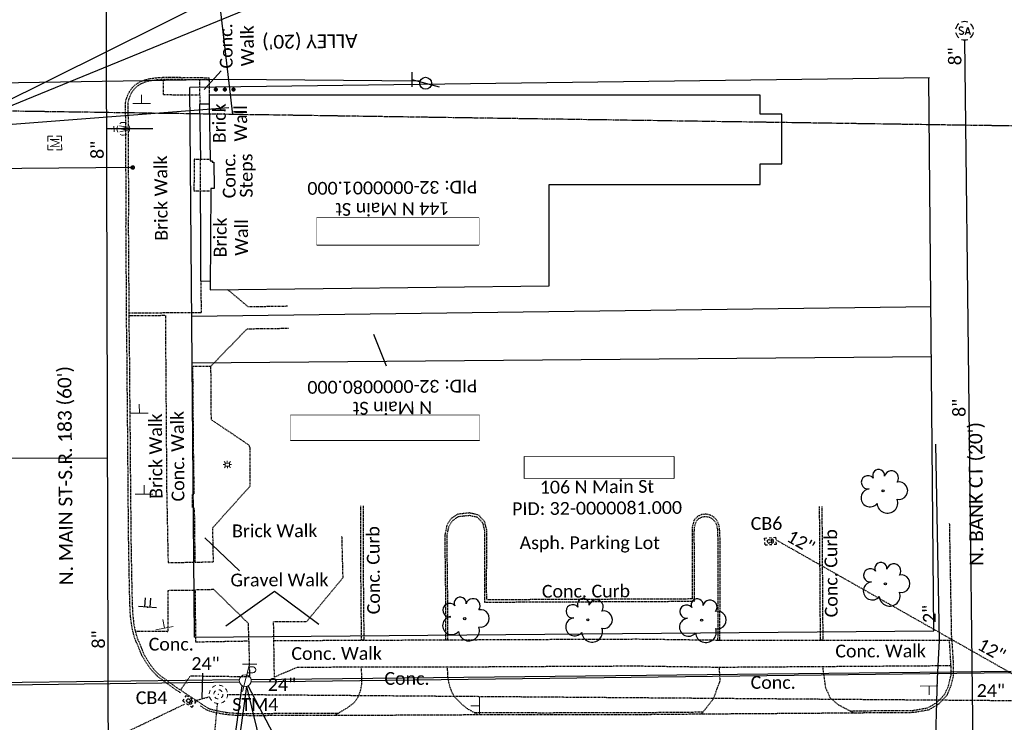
# Model space of a CAD drawing. Header units: feet. Extents: x 2296871 to 2305194, y 360020 to 364238.
# Tile 7 of 55: x 2301800 to 2302015, y 361002 to 361155. Entities that reach past the tile are written whole.
import ezdxf
from ezdxf.enums import TextEntityAlignment as Align

# ---------------------------------------------------------------- set-up
doc = ezdxf.new("R2010")
doc.units = ezdxf.units.FT
doc.header["$MEASUREMENT"] = 0
doc.set_wipeout_variables(frame=1)
for name, pattern in [('county', [1.4, 1, -0.1, 0.2, -0.1]), ('drainage01', [1.6, 0.85, -0.75]), ('gasex', [0]), ('OhDOT_USTN1', [0.055, 0.014, -0.041]), ('OhDOT_USTN3', [0.22, 0.165, -0.055]), ('OhDOT_USTN5', [0.11, 0.055, -0.055]), ('ohelecex', [0]), ('ohteleex', [0]), ('rowex', [0]), ('sanex', [0]), ('waterex', [0])]:
    doc.linetypes.add(name, pattern=pattern)
for name, color, linetype in [('BD_X_Building', 231, 'Continuous'), ('CM_X_Wall', 254, 'Continuous'), ('DR_X_Cells', 121, 'Continuous'), ('DR_X_Storm_Sewer', 151, 'OhDOT_USTN5'), ('DR_X_Text', 7, 'Continuous'), ('DV_X_County_Line', 4, 'county'), ('DV_X_Property_Line', 7, 'Continuous'), ('LT_X_Poles', 2, 'Continuous'), ('PV_X_Curb', 120, 'OhDOT_USTN1'), ('PV_X_Curb_Ramp', 120, 'OhDOT_USTN1'), ('PV_X_Driveway', 7, 'OhDOT_USTN5'), ('PV_X_EOP', 7, 'OhDOT_USTN3'), ('PV_X_Steps', 120, 'OhDOT_USTN1'), ('PV_X_Text', 7, 'Continuous'), ('PV_X_Walk', 120, 'OhDOT_USTN5'), ('RD_X_Cells', 7, 'Continuous'), ('RW_X_Fee_RW', 6, 'rowex'), ('RW_X_Text', 7, 'Continuous'), ('SH_Text', 7, 'Continuous'), ('SN_X_Public', 3, 'Continuous'), ('SV_X_Mon_Cells_Found', 7, 'Continuous'), ('SV_X_Text_Name', 7, 'Continuous'), ('SV_X_Text_Name_MASK', 7, 'Continuous'), ('TX_X_20', 7, 'Continuous'), ('UT_X_Electric_Cells', 1, 'Continuous'), ('UT_X_Gas', 2, 'gasex'), ('UT_X_Gas_Cells', 2, 'Continuous'), ('UT_X_Gas_Text', 7, 'Continuous'), ('UT_X_Overhead_Electric', 1, 'ohelecex'), ('UT_X_Overhead_Telecom', 30, 'ohteleex'), ('UT_X_Sanitary_Cells', 3, 'Continuous'), ('UT_X_Sanitary_Line', 3, 'sanex'), ('UT_X_Sanitary_Text', 7, 'Continuous'), ('UT_X_Telecom_Cells', 30, 'Continuous'), ('UT_X_Water', 133, 'waterex'), ('UT_X_Water_Cells', 131, 'Continuous'), ('UT_X_Water_Text', 7, 'Continuous'), ('VG_X_Cells', 3, 'Continuous')]:
    doc.layers.add(name, color=color, linetype=linetype)
doc.layers.add('Survey Point', color=7, linetype='Continuous', lineweight=0)
doc.layers.add('Survey Points', color=5, linetype='Continuous', lineweight=13)
doc.styles.add('Simplex Normal (0.14)', font='calibri.ttf', dxfattribs={"height": 0.14})
doc.styles.add('Straight Normal (0.14) Font 30', font='calibri.ttf', dxfattribs={"height": 0.14})
doc.styles.add('Straight-Normal', font='calibri.ttf', dxfattribs={"height": 0.14})
doc.styles.add('Style-simplex', font='simplex.shx')

# ---------------------------------------------------------------- blocks, each defined once
blk = doc.blocks.new('smh')
at = {"linetype": 'Continuous', "flags": 128}
for points in [[(-0.33, 0.69), (-0.36, 0.71), (-0.4, 0.74), (-0.51, 0.78), (-0.65, 0.8), (-0.75, 0.8), (-0.79, 0.8), (-0.95, 0.76), (-1.09, 0.69), (-1.18, 0.59), (-1.2, 0.49), (-1.2, 0.41), (-1.18, 0.31), (-1.08, 0.22), (-0.38, -0.16), (-0.32, -0.21), (-0.29, -0.26), (-0.27, -0.33), (-0.27, -0.41), (-0.28, -0.48), (-0.29, -0.53), (-0.32, -0.6), (-0.34, -0.65), (-0.37, -0.69), (-0.41, -0.72), (-0.45, -0.75), (-0.5, -0.77), (-0.53, -0.79), (-0.65, -0.8), (-0.82, -0.8), (-0.94, -0.77), (-1.1, -0.69), (-1.2, -0.61)], [(0.21, -0.8), (0.71, 0.8), (1.2, -0.8)], [(1.08, -0.42), (0.34, -0.42)]]:
    blk.add_lwpolyline(points, dxfattribs=at)
at = {"linetype": 'Continuous'}
for start, end in [(130.0806, 170.0721), (70.0577, 110.1061), (10.0169, 50.0392), (190.0169, 230.0392), (250.0577, 290.0473), (310.0114, 350.0264)]:
    blk.add_arc((0, 0), 2, start, end, dxfattribs=at)
blk = doc.blocks.new('ODOT SANITARY MANHOLE')
blk.add_blockref('smh', (0, 0))
blk = doc.blocks.new('ODOT STORM MANHOLE')
at = {"layer": 'DR_X_Cells', "color": 151, "linetype": 'drainage01', "lineweight": 0, "ltscale": 0.05}
for radius in [0.1, 0.05]:
    blk.add_circle((0, 0), radius, dxfattribs=at)
at = {"layer": 'DR_X_Cells', "color": 151, "linetype": 'Continuous', "lineweight": 0}
blk.add_point((0, 0), dxfattribs=at)
blk = doc.blocks.new('GCB-X')
at = {"layer": 'DR_X_Cells', "color": 121, "linetype": 'Continuous'}
for p, q in [((-0.062, 0.037), (-0.037, 0.037)), ((-0.062, 0.012), (-0.062, 0.037)), ((-0.012, 0.037), (0.012, 0.037)), ((0.023, 0.019), (0.007, 0.019)), ((0.007, 0.019), (0.007, -0.02)), ((0.007, 0.001), (0.024, 0.001)), ((0.037, 0.037), (0.062, 0.037)), ((0.062, 0.012), (0.062, 0.037)), ((-0.062, -0.037), (-0.062, -0.012)), ((-0.062, -0.037), (-0.037, -0.037)), ((-0.012, -0.037), (0.012, -0.037)), ((0.007, -0.02), (0.024, -0.02)), ((0.037, -0.037), (0.062, -0.037)), ((0.062, -0.037), (0.062, -0.012))]:
    blk.add_line(p, q, dxfattribs=at)
at = {"layer": 'DR_X_Cells', "color": 121, "linetype": 'Continuous', "extrusion": (0, 0, -1)}
for centre, radius, start, end in [((-0.014, 0), 0.0458, 344.8107, 15.1893), ((0.018, 0.007), 0.0127, 21.5603, 158.4397), ((-0.02, 0.01), 0.00986, 106.9987, 243.1793), ((-0.02, -0.01), 0.0117, 112.0547, 247.9453)]:
    blk.add_arc(centre, radius, start, end, dxfattribs=at)
at = {"layer": 'DR_X_Cells', "color": 121, "linetype": 'Continuous'}
blk.add_arc((-0.018, -0.007), 0.0127, 201.5603, 338.4397, dxfattribs=at)
blk = doc.blocks.new('ODOT STORM CATCH BASIN SQUARE')
blk.add_blockref('GCB-X', (0, 0))
blk = doc.blocks.new('TREE')
at = {"linetype": 'Continuous'}
blk.add_circle((0, 0), 0.012, dxfattribs=at)
for centre, radius, start, end in [((-0.049, 0.168), 0.0658, 354.0047, 205.9741), ((0.091, 0.141), 0.0776, 323.83, 165.0376), ((-0.165, 0.093), 0.0735, 39.0625, 279.5412), ((-0.143, -0.077), 0.0987, 96.1722, 320.5737), ((0.173, 0.002), 0.0957, 259.1453, 101.4596), ((0.047, -0.13), 0.114, 184.9476, 19.4572)]:
    blk.add_arc(centre, radius, start, end, dxfattribs=at)
blk = doc.blocks.new('Survey Point_1')
at = {"layer": 'Survey Point', "color": 1, "lineweight": 80}
blk.add_point((0, 0), dxfattribs=at)
at = {"layer": 'Survey Point', "color": 7, "lineweight": 0, "true_color": 0xffffff, "style": 'Style-simplex'}
blk.add_text('MB', height=0.00005, dxfattribs=at).set_placement((0, 0), align=Align.BOTTOM_LEFT)
blk = doc.blocks.new('SGN1P_anno')
at = {"layer": 'SN_X_Public', "color": 3, "linetype": 'Continuous', "lineweight": 0}
for p, q in [((0, 0), (-0.96, 0)), ((0, 0.96), (0, -0.96))]:
    blk.add_line(p, q, dxfattribs=at)
blk = doc.blocks.new('BUDLIT')
at = {"layer": 'RD_X_Cells', "color": 2, "linetype": 'Continuous', "lineweight": 0}
for p, q in [((-0.052, 0), (-0.079, 0)), ((-0.048, 0.048), (-0.067, 0.067)), ((0, 0.064), (0, 0.091)), ((0.067, 0.067), (0.048, 0.048)), ((0.079, 0), (0.052, 0)), ((-0.048, -0.048), (-0.067, -0.067)), ((0, -0.064), (0, -0.091)), ((0.067, -0.067), (0.048, -0.048))]:
    blk.add_line(p, q, dxfattribs=at)
at = {"layer": 'RD_X_Cells', "color": 2, "linetype": 'Continuous', "lineweight": 0, "flags": 128}
blk.add_lwpolyline([(-0.033, -0.05), (0.033, -0.05), (0.033, 0.05), (-0.033, 0.05), (-0.033, -0.05)], close=True, dxfattribs=at)
blk = doc.blocks.new('ODOT ELEC LIGHT')
at = {"layer": 'SH_Text', "color": 2, "linetype": 'Continuous', "lineweight": 0}
blk.add_blockref('BUDLIT', (0, 0), dxfattribs=at)
blk = doc.blocks.new('WGV')
at = {"layer": 'UT_X_Water_Cells', "color": 133, "linetype": 'Continuous', "lineweight": 0}
for p, q in [((0, 0.07), (0, 0.134)), ((0.032, 0.102), (-0.032, 0.102))]:
    blk.add_line(p, q, dxfattribs=at)
at = {"layer": 'UT_X_Water_Cells', "color": 133, "linetype": 'Continuous', "lineweight": 0, "flags": 128}
blk.add_lwpolyline([(-0.032, 0.041), (-0.016, -0.045), (0, 0.041), (0.016, -0.045), (0.032, 0.041)], dxfattribs=at)
at = {"layer": 'UT_X_Water_Cells', "color": 133, "linetype": 'Continuous', "lineweight": 0, "extrusion": (0, 0, -1)}
blk.add_arc((0, 0), 0.07, 330.0184, 29.9816, dxfattribs=at)
at = {"layer": 'UT_X_Water_Cells', "color": 133, "linetype": 'Continuous', "lineweight": 0}
for start, end in [(60.0184, 120.0157), (330.0184, 29.9816), (239.9843, 299.9816)]:
    blk.add_arc((0, 0), 0.07, start, end, dxfattribs=at)
blk = doc.blocks.new('GSS')
at = {"layer": 'UT_X_Gas_Cells', "color": 2, "linetype": 'Continuous', "lineweight": 0}
for p, q in [((0.032, 0.106), (-0.032, 0.106)), ((0, 0.074), (0, 0.138))]:
    blk.add_line(p, q, dxfattribs=at)
at = {"layer": 'UT_X_Gas_Cells', "color": 2, "linetype": 'Continuous', "lineweight": 0, "flags": 128}
for points in [[(-0.059, 0.045), (-0.074, 0.03), (-0.074, -0.03), (-0.059, -0.045)], [(-0.013, 0.024), (-0.014, 0.027), (-0.015, 0.031), (-0.019, 0.034), (-0.023, 0.037), (-0.026, 0.039), (-0.029, 0.039), (-0.032, 0.04), (-0.04, 0.04), (-0.043, 0.039), (-0.045, 0.039), (-0.048, 0.037), (-0.053, 0.034), (-0.056, 0.029), (-0.058, 0.024), (-0.059, 0.017), (-0.06, 0.007), (-0.06, -0.006), (-0.06, -0.017), (-0.057, -0.025), (-0.053, -0.032), (-0.05, -0.035), (-0.046, -0.037), (-0.039, -0.04), (-0.032, -0.04), (-0.026, -0.039), (-0.023, -0.037), (-0.02, -0.036), (-0.018, -0.034), (-0.015, -0.03), (-0.013, -0.024), (-0.013, -0.009), (-0.026, -0.009)], [(0.045, 0.059), (0.03, 0.074), (-0.03, 0.074), (-0.045, 0.059)], [(0.057, 0.034), (0.056, 0.036), (0.054, 0.037), (0.048, 0.039), (0.041, 0.04), (0.036, 0.04), (0.034, 0.04), (0.026, 0.038), (0.019, 0.034), (0.015, 0.029), (0.014, 0.024), (0.014, 0.02), (0.015, 0.015), (0.02, 0.011), (0.054, -0.008), (0.058, -0.01), (0.059, -0.013), (0.06, -0.017), (0.06, -0.02), (0.06, -0.024), (0.059, -0.027), (0.058, -0.03), (0.056, -0.032), (0.055, -0.034), (0.053, -0.036), (0.051, -0.037), (0.049, -0.039), (0.047, -0.039), (0.041, -0.04), (0.032, -0.04), (0.027, -0.039), (0.019, -0.034), (0.014, -0.031)], [(0.059, -0.045), (0.074, -0.03), (0.074, 0.03), (0.059, 0.045)], [(-0.045, -0.059), (-0.03, -0.074), (0.03, -0.074), (0.045, -0.059)]]:
    blk.add_lwpolyline(points, dxfattribs=at)
blk = doc.blocks.new('SGN2P')
at = {"linetype": 'Continuous'}
for p, q in [((0, 0.024), (-0.08, 0.024)), ((0, 0.08), (0, -0.08)), ((0, -0.024), (-0.08, -0.024))]:
    blk.add_line(p, q, dxfattribs=at)
blk.add_point((0, 0), dxfattribs=at)
blk = doc.blocks.new('ODOT SIGN DOUBLE POST')
blk.add_blockref('SGN2P', (0, 0))
blk = doc.blocks.new('MONBX')
at = {"layer": 'SV_X_Mon_Cells_Found', "color": 7, "linetype": 'Continuous', "lineweight": 0, "flags": 128}
for points in [[(-0.075, 0.019), (-0.075, 0.075), (-0.019, 0.075)], [(-0.037, -0.05), (-0.037, 0.05), (0, -0.05), (0.037, 0.05), (0.037, -0.05)], [(0.018, 0.075), (0.075, 0.075), (0.075, 0.019)], [(-0.019, -0.075), (-0.075, -0.075), (-0.075, -0.019)], [(0.075, -0.019), (0.075, -0.075), (0.018, -0.075)]]:
    blk.add_lwpolyline(points, dxfattribs=at)
blk = doc.blocks.new('ODOT Elec Tele Pole')
at = {"layer": 'UT_X_Electric_Cells', "linetype": 'Continuous', "lineweight": 13}
for p, q in [((0.128, 0.18), (-0.032, 0.18)), ((0.048, 0.18), (-0.032, -0.12)), ((0.04, 0.15), (0.083, 0.15)), ((0.023, 0.086), (0.083, 0.086))]:
    blk.add_line(p, q, dxfattribs=at)
at = {"layer": 'UT_X_Electric_Cells', "linetype": 'Continuous', "lineweight": 0}
blk.add_circle((0, 0), 0.065, dxfattribs=at)
at = {"layer": 'UT_X_Electric_Cells', "linetype": 'Continuous', "lineweight": 13, "extrusion": (0, 0, -1)}
blk.add_arc((-0.083, 0.118), 0.0319, 88.8767, 271.1233, dxfattribs=at)
blk = doc.blocks.new('TELP')
at = {"linetype": 'Continuous'}
for p, q in [((0.12, 0.15), (-0.04, 0.15)), ((0.04, 0.15), (-0.04, -0.15))]:
    blk.add_line(p, q, dxfattribs=at)
blk.add_circle((0, 0), 0.065, dxfattribs=at)

msp = doc.modelspace()

# ---------------------------------------------------------------- linework, layer by layer
at = {"layer": 'BD_X_Building', "flags": 128}
msp.add_lwpolyline([(2301915.36, 361097.04), (2301915.36, 361119.17), (2301961.53, 361119.17), (2301961.53, 361123.72), (2301966.27, 361123.72), (2301966.27, 361134.59), (2301961.53, 361134.59), (2301961.53, 361138.75), (2301840.99, 361138.75), (2301840.99, 361136.72), (2301841.21, 361124.77), (2301841.21, 361124.39), (2301841.64, 361124.39), (2301841.64, 361124.11), (2301842.02, 361124.1), (2301842.07, 361118.34), (2301841.32, 361118.34), (2301841.23, 361096.18)], close=True, dxfattribs=at)
at = {"layer": 'CM_X_Wall', "flags": 128}
for points in [[(2301840.99, 361136.77), (2301838.87, 361136.75), (2301839.06, 361124.7)], [(2301838.98, 361117.83), (2301839.05, 361107.94), (2301839.05, 361098.12), (2301841.16, 361098.09)]]:
    msp.add_lwpolyline(points, dxfattribs=at)
at = {"layer": 'DR_X_Storm_Sewer', "flags": 128}
for points in [[(2301965.09, 361041.41), (2302021.97, 361009.18)], [(2301838.11, 361006.35), (2301841.06, 361007.14)], [(2301844.99, 361007.65), (2302020.15, 361006.28)], [(2301794.24, 360985.71), (2301835.73, 361005.58)], [(2301840.01, 360975.27), (2301842.81, 361005.67)]]:
    msp.add_lwpolyline(points, dxfattribs=at)
at = {"layer": 'DR_X_Text', "flags": 128}
msp.add_lwpolyline([(2301839.46, 361006.71), (2301839.58, 361012.26)], dxfattribs=at)
at = {"layer": 'DV_X_County_Line', "flags": 128}
msp.add_lwpolyline([(2304176, 361100.08), (2301489.76, 361139.8), (2300919.04, 361144.27)], dxfattribs=at)
at = {"layer": 'DV_X_Property_Line'}
for points in [[(2301837.19, 361090.39), (2301998.92, 361092.54)], [(2301837.27, 361080.2), (2301999.02, 361081.55)]]:
    msp.add_lwpolyline(points, dxfattribs=at)
at = {"layer": 'PV_X_Curb', "flags": 128}
for points in [[(2301834.73, 361007.97), (2301834.48, 361008.14), (2301834.46, 361008.23), (2301833.92, 361008.46), (2301833.76, 361008.59), (2301829.69, 361011.58), (2301829.4, 361011.85), (2301828.49, 361012.8), (2301827.76, 361013.78), (2301827.12, 361014.75), (2301826.29, 361016.11), (2301826, 361016.79), (2301825.64, 361017.63), (2301824.67, 361020.07), (2301824.27, 361021.52), (2301823.95, 361023.24), (2301823.75, 361025.01), (2301823.63, 361027.5), (2301823.53, 361031.73), (2301823.36, 361041.43), (2301823.34, 361043.84), (2301823.33, 361046.42), (2301823.24, 361051.51), (2301823.23, 361056.16), (2301823.15, 361066.15), (2301823.14, 361066.42), (2301823.07, 361074.16), (2301823.01, 361081.72), (2301822.91, 361088.95), (2301822.86, 361098.82), (2301822.82, 361104.17), (2301822.78, 361110.02), (2301822.81, 361114.97), (2301822.8, 361119.72), (2301822.77, 361123.45), (2301822.74, 361128.61), (2301822.72, 361129.33), (2301822.72, 361133.99), (2301822.66, 361135.6), (2301822.66, 361136.89), (2301822.77, 361137.64), (2301823.15, 361138.74), (2301823.64, 361139.69), (2301824.27, 361140.51), (2301824.85, 361141.04), (2301825.61, 361141.53), (2301826.68, 361142.04), (2301827.77, 361142.33), (2301829.97, 361142.63), (2301832.39, 361142.69), (2301835.37, 361142.64), (2301840.97, 361142.56), (2301840.97, 361142.06), (2301835.36, 361142.14), (2301832.4, 361142.19), (2301830.01, 361142.13), (2301827.86, 361141.84), (2301826.85, 361141.57), (2301825.85, 361141.09), (2301825.16, 361140.64), (2301824.63, 361140.17), (2301824.06, 361139.42), (2301823.62, 361138.54), (2301823.26, 361137.52), (2301823.16, 361136.86), (2301823.16, 361135.61), (2301823.22, 361134), (2301823.22, 361129.33), (2301823.24, 361128.61), (2301823.27, 361123.46), (2301823.3, 361119.72), (2301823.31, 361114.97), (2301823.28, 361110.02), (2301823.32, 361104.18), (2301823.36, 361098.83), (2301823.41, 361088.95), (2301823.51, 361081.73), (2301823.57, 361074.16), (2301823.63, 361066.44), (2301823.65, 361066.17), (2301823.73, 361056.16), (2301823.74, 361051.51), (2301823.83, 361046.43), (2301823.84, 361043.84), (2301823.86, 361041.43), (2301824.03, 361031.74), (2301824.13, 361027.52), (2301824.25, 361025.05), (2301824.45, 361023.31), (2301824.76, 361021.63), (2301825.15, 361020.23), (2301826.11, 361017.82), (2301826.45, 361016.98), (2301826.74, 361016.34), (2301827.54, 361015.01), (2301828.17, 361014.06), (2301828.87, 361013.12), (2301829.75, 361012.21), (2301830.01, 361011.97), (2301834.06, 361008.99), (2301834.18, 361008.9), (2301834.88, 361008.59), (2301834.92, 361008.45), (2301839.38, 361005.51), (2301840.04, 361005.06), (2301840.73, 361004.66), (2301841.09, 361004.5), (2301841.3, 361004.44), (2301842.23, 361004.19), (2301843.65, 361003.89), (2301845.09, 361003.67), (2301846.72, 361003.54), (2301847.71, 361003.5), (2301852.71, 361003.47), (2301854.22, 361003.5), (2301864.22, 361003.52), (2301866.56, 361003.53), (2301869.25, 361003.55)], [(2301981.18, 361004.05), (2301995.01, 361004.15), (2301998.22, 361004.71), (2302000.31, 361005.94), (2302001.9, 361007.62), (2302002.74, 361009.52), (2302003.3, 361011.79), (2302003.3, 361013.95), (2302002.96, 361019.53), (2302003.46, 361019.53), (2302003.8, 361013.97), (2302003.8, 361011.73), (2302003.21, 361009.36), (2302002.33, 361007.34), (2302000.63, 361005.54), (2301998.39, 361004.23), (2301995.05, 361003.65), (2301995.05, 361003.65), (2301982.11, 361003.56)], [(2301868.4, 361003.04), (2301866.56, 361003.03), (2301864.23, 361003.02), (2301854.23, 361003), (2301852.71, 361002.97), (2301847.7, 361003), (2301846.69, 361003.04), (2301845.03, 361003.18), (2301843.56, 361003.4), (2301842.11, 361003.7), (2301841.16, 361003.96), (2301840.91, 361004.03), (2301840.5, 361004.21), (2301839.77, 361004.63), (2301839.1, 361005.1)], [(2301898.94, 361003.66), (2301904.6, 361003.68), (2301914.46, 361003.64), (2301924.46, 361003.68), (2301934.46, 361003.68), (2301949.06, 361003.81)], [(2301948.67, 361003.31), (2301934.46, 361003.18), (2301924.46, 361003.18), (2301914.46, 361003.14), (2301904.59, 361003.18), (2301899.81, 361003.17)]]:
    msp.add_lwpolyline(points, dxfattribs=at)
at = {"layer": 'PV_X_Curb_Ramp', "flags": 128}
msp.add_lwpolyline([(2301830.9, 361142.15), (2301830.9, 361138.86), (2301838.9, 361138.85)], dxfattribs=at)
at = {"layer": 'PV_X_Driveway', "flags": 128}
for points in [[(2301974.74, 361019.53), (2301974.87, 361019.53)], [(2301868.4, 361003.04), (2301871.16, 361004.69), (2301872.52, 361005.69), (2301872.83, 361006.01), (2301873.21, 361006.48), (2301873.45, 361006.88), (2301873.84, 361007.66), (2301874.16, 361008.66), (2301874.32, 361009.43), (2301874.4, 361010.34), (2301874.4, 361011.36), (2301874.28, 361013.57)], [(2301899.81, 361003.17), (2301897.41, 361004.54), (2301896.32, 361005.43), (2301895.28, 361006.48), (2301894.64, 361007.12), (2301894.07, 361008.18), (2301893.55, 361009.71), (2301893.23, 361011.32), (2301893.17, 361012.76), (2301893.13, 361013.59)], [(2301948.67, 361003.31), (2301951.31, 361006.68), (2301952.79, 361010.64), (2301952.61, 361013.54)], [(2301975.2, 361013.69), (2301975.2, 361013.65), (2301975.82, 361009.14), (2301976.84, 361006.91), (2301978.63, 361005.4), (2301982.11, 361003.56)]]:
    msp.add_lwpolyline(points, dxfattribs=at)
at = {"layer": 'PV_X_EOP', "flags": 128}
for points in [[(2301840.97, 361142.06), (2301840.97, 361138.75), (2301840.99, 361138.75)], [(2301874.64, 361048.88), (2301874.7, 361032.2), (2301874.8, 361021.7), (2301874.81, 361020.87), (2301874.83, 361019.51), (2301874.33, 361019.51), (2301874.31, 361020.86), (2301874.3, 361021.69), (2301874.2, 361032.2), (2301874.14, 361048.88)], [(2301975.04, 361048.75), (2301975.24, 361019.53), (2301974.74, 361019.53), (2301974.54, 361048.74)], [(2302003.46, 361019.53), (2302003, 361045.06)], [(2301982.11, 361003.56), (2301972.45, 361003.48), (2301948.67, 361003.31)], [(2301899.81, 361003.17), (2301898.73, 361003.16), (2301897.77, 361003.16), (2301894.82, 361003.1), (2301889, 361003.1), (2301879.01, 361003.05), (2301870.57, 361003.04), (2301869.48, 361003.05), (2301868.4, 361003.04)]]:
    msp.add_lwpolyline(points, dxfattribs=at)
msp.add_lwpolyline([(2301952.24, 361019.53), (2301952.74, 361019.53), (2301952.78, 361041.49), (2301952.66, 361044.02), (2301952.48, 361044.92), (2301952.12, 361045.63), (2301951.6, 361046.27), (2301951.09, 361046.66), (2301950.62, 361046.89), (2301949.65, 361047.07), (2301948.77, 361047), (2301947.83, 361046.56), (2301947.08, 361045.8), (2301946.66, 361044.22), (2301946.63, 361043.28), (2301946.65, 361034.23), (2301946.7, 361028.52), (2301901.7, 361028.33), (2301901.69, 361034.08), (2301901.76, 361043.51), (2301901.24, 361045.46), (2301899.94, 361046.88), (2301897.96, 361047.34), (2301895.4, 361047.06), (2301893.9, 361046.06), (2301892.99, 361044.68), (2301892.52, 361042.4), (2301892.63, 361033.28), (2301892.69, 361028.38), (2301892.7, 361023.19), (2301892.71, 361021.04), (2301892.72, 361019.59), (2301893.22, 361019.59), (2301893.21, 361021.04), (2301893.2, 361023.19), (2301893.19, 361028.38), (2301893.13, 361033.29), (2301893.02, 361042.35), (2301893.46, 361044.48), (2301894.26, 361045.7), (2301895.57, 361046.58), (2301897.93, 361046.83), (2301899.67, 361046.43), (2301900.78, 361045.21), (2301901.26, 361043.45), (2301901.19, 361034.08), (2301901.2, 361027.83), (2301947.21, 361028.03), (2301947.15, 361034.23), (2301947.13, 361043.27), (2301947.16, 361044.15), (2301947.53, 361045.54), (2301948.13, 361046.14), (2301948.9, 361046.51), (2301949.63, 361046.57), (2301950.46, 361046.42), (2301950.82, 361046.24), (2301951.25, 361045.91), (2301951.7, 361045.36), (2301952, 361044.75), (2301952.16, 361043.96), (2301952.28, 361041.47), (2301952.24, 361019.53)], close=True, dxfattribs=at)
at = {"layer": 'PV_X_Steps', "flags": 128}
for points in [[(2301841.21, 361124.66), (2301839.08, 361124.69), (2301839.03, 361124.7), (2301837.74, 361124.71), (2301837.69, 361124.72), (2301837.65, 361117.83), (2301837.7, 361117.83), (2301838.98, 361117.83), (2301839.03, 361117.83), (2301841.32, 361117.84)], [(2301839.03, 361124.7), (2301838.98, 361117.83)]]:
    msp.add_lwpolyline(points, dxfattribs=at)
at = {"layer": 'PV_X_Text'}
for points in [[(2301839.92, 361139.97), (2301843.58, 361144.09)], [(2301847.59, 361034.66), (2301840.01, 361041.88)], [(2301844.63, 361022.67), (2301855.26, 361030.24)], [(2301855.26, 361030.24), (2301865.01, 361022.98)]]:
    msp.add_lwpolyline(points, dxfattribs=at)
at = {"layer": 'PV_X_Walk', "flags": 128}
for points in [[(2301838.87, 361142.09), (2301838.92, 361136.75)], [(2301839.13, 361098.12), (2301839.23, 361091.1), (2301823.4, 361091.08)], [(2301845.01, 361096.23), (2301849.48, 361092.48), (2301858.23, 361092.63)], [(2301823.4, 361090.55), (2301824.61, 361090.52), (2301829.25, 361090.52), (2301831.39, 361090.63), (2301831.68, 361051.94), (2301831.88, 361041.94), (2301831.99, 361036.47), (2301837.93, 361036.58), (2301837.81, 361046.58), (2301837.78, 361048.37), (2301837.36, 361048.37), (2301837.36, 361051.47), (2301837.72, 361051.47), (2301837.57, 361061.47), (2301837.42, 361079.43), (2301841.37, 361079.48), (2301841.37, 361079.48), (2301849.3, 361087.64), (2301858.38, 361087.76)], [(2301837.93, 361036.58), (2301841.92, 361036.66), (2301841.77, 361044.12), (2301848.45, 361051.55), (2301849.94, 361053.2), (2301849.92, 361061.72), (2301849.67, 361062.19), (2301841.46, 361067.73), (2301841.37, 361079.48)], [(2301855.14, 361019.42), (2301855.08, 361023.57), (2301862.29, 361023.56), (2301868.67, 361031.26), (2301870.28, 361033.19), (2301870.04, 361042.24)], [(2301824.8, 361021.5), (2301831.99, 361021.44), (2301831.99, 361030.41), (2301837.88, 361030.48), (2301837.88, 361030.48), (2301837.88, 361030.48), (2301838.01, 361019.14), (2301848, 361019.32), (2301849.65, 361019.35), (2301849.8, 361011.47), (2301839.8, 361011.59), (2301836.81, 361011.63), (2301834.75, 361008.65)], [(2301849.65, 361019.35), (2301849.6, 361023.14), (2301842.46, 361030.14), (2301842.01, 361030.57), (2301837.88, 361030.48)], [(2302003.3, 361013.89), (2301975.2, 361013.69), (2301952.61, 361013.54), (2301934.41, 361013.81), (2301924.41, 361013.76), (2301914.41, 361013.71), (2301904.41, 361013.65), (2301894.41, 361013.6), (2301892.2, 361013.59), (2301882.2, 361013.58), (2301872.2, 361013.57), (2301862.2, 361013.56), (2301860.28, 361013.56), (2301855.26, 361011.44), (2301855.14, 361019.42), (2301865.14, 361019.47), (2301875.14, 361019.51), (2301876.19, 361019.51), (2301886.19, 361019.56), (2301892.59, 361019.59), (2301902.59, 361019.63), (2301912.59, 361019.68), (2301922.59, 361019.72), (2301932.59, 361019.76), (2301934.7, 361019.77), (2301952.74, 361019.53), (2301974.74, 361019.53), (2302002.96, 361019.53)]]:
    msp.add_lwpolyline(points, dxfattribs=at)
at = {"layer": 'RW_X_Fee_RW'}
for points in [[(2301998.57, 361142.54), (2301836.76, 361140.39)], [(2301837.78, 361020.2), (2301836.76, 361140.39)], [(2301837.78, 361020.2), (2301999.54, 361021.55)]]:
    msp.add_lwpolyline(points, dxfattribs=at)
at = {"layer": 'RW_X_Fee_RW', "flags": 128}
msp.add_lwpolyline([(2301999.54, 361021.55), (2301998.48, 361142.54)], dxfattribs=at)
at = {"layer": 'SV_X_Text_Name'}
msp.add_lwpolyline([(2301879.8, 361079.44), (2301877, 361086.38)], dxfattribs=at)
at = {"layer": 'SV_X_Text_Name_MASK'}
for points in [[(2301864.53, 361111.94), (2301864.53, 361106.03), (2301900, 361106.03), (2301900, 361111.94)], [(2301858.76, 361068.68), (2301858.76, 361063.28), (2301900.15, 361063.28), (2301900.15, 361068.68)], [(2301910.01, 361059.69), (2301942.62, 361059.69), (2301942.62, 361054.9), (2301910.01, 361054.9)]]:
    msp.add_lwpolyline(points, close=True, dxfattribs=at)
at = {"layer": 'UT_X_Gas', "flags": 128}
for points in [[(2301824.26, 361122.92), (2301783.75, 361122.58)], [(2301999.07, 360967.65), (2301999.29, 360975.52), (2302000.33, 361011.14), (2302000.75, 361019.47), (2301999.98, 361062.39)]]:
    msp.add_lwpolyline(points, dxfattribs=at)
at = {"layer": 'UT_X_Overhead_Electric', "ltscale": 0.8, "flags": 128}
for points in [[(2301787.16, 361132.21), (2301856.48, 361160.66)], [(2301787.37, 361131.59), (2301845.27, 361136.03)], [(2301850.15, 361010.92), (2302016.49, 361012.75)], [(2301728.66, 361009.42), (2301847.61, 361010.94)], [(2301841.86, 360963.47), (2301848.22, 361009.54)], [(2301874.84, 360961.21), (2301849.48, 361009.51)]]:
    msp.add_lwpolyline(points, dxfattribs=at)
at = {"layer": 'UT_X_Overhead_Telecom'}
for p, q in [((2301786.84, 361132.55), (2301843.04, 361160.48)), ((2301843.04, 361160.48), (2301846.05, 361134.53))]:
    msp.add_line(p, q, dxfattribs=at)
at = {"layer": 'UT_X_Overhead_Telecom', "ltscale": 0.77, "flags": 128}
for points in [[(2301709.38, 361140.29), (2301776.2, 361141.14), (2301845.16, 361142.26), (2301887.17, 361141.92)], [(2301850.16, 361010.42), (2302016.49, 361012.4)], [(2301728.65, 361008.86), (2301847.61, 361010.39)], [(2301842.78, 360962.81), (2301849.21, 361009.4)], [(2301860.69, 360962.06), (2301849.19, 361009.39)]]:
    msp.add_lwpolyline(points, dxfattribs=at)
at = {"layer": 'UT_X_Sanitary_Line', "flags": 128}
msp.add_lwpolyline([(2302008.23, 360989.8), (2302006.3, 361150.84)], dxfattribs=at)
at = {"layer": 'UT_X_Water', "flags": 128}
msp.add_lwpolyline([(2301820.04, 360585.34), (2301818.47, 361176.01), (2301818.5, 361179.54), (2301818.45, 361186.07), (2301817.26, 361352.02)], dxfattribs=at)
at = {"layer": 'UT_X_Water'}
for points in [[(2301828.64, 361131.41), (2301818.59, 361131.38)], [(2301818.78, 361059.35), (2301788.71, 361059.27)]]:
    msp.add_lwpolyline(points, dxfattribs=at)

# ---------------------------------------------------------------- block references
at = {"layer": 'DR_X_Cells', "xscale": 20, "yscale": 20}
for p, rotation in [((2301963.8, 361041.18), 4.319341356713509), ((2301836.66, 361006.13), 326.6433105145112)]:
    msp.add_blockref('ODOT STORM CATCH BASIN SQUARE', p, dxfattribs=dict(at, rotation=rotation))
at = {"layer": 'DR_X_Cells', "xscale": 20, "yscale": 20, "zscale": 20}
msp.add_blockref('ODOT STORM MANHOLE', (2301843, 361007.66), dxfattribs=at)
at = {"layer": 'LT_X_Poles', "xscale": 10, "yscale": 10, "zscale": 10, "rotation": 90.84120042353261}
msp.add_blockref('ODOT ELEC LIGHT', (2301844.96, 361057.92), dxfattribs=at)
at = {"layer": 'SN_X_Public'}
for name, p, xscale, yscale, zscale, rotation in [('SGN1P_anno', (2301826.2, 361136.93), 1.999999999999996, 1.999999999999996, 1.999999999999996, 270.1753375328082), ('SGN1P_anno', (2301825.7, 361069.2), 1.999999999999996, 1.999999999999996, 1.999999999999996, 270.1753375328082), ('SGN1P_anno', (2301826.74, 361051.48), 1.999999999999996, 1.999999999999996, 1.999999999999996, 270.1753375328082), ('ODOT SIGN DOUBLE POST', (2301827.49, 361026.75), 25.00000000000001, 25.00000000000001, 25.00000000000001, 266.2145987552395), ('SGN1P_anno', (2301831.23, 361022.12), 1.999999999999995, 1.999999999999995, 1.999999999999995, 280.6159340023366), ('SGN1P_anno', (2301998.49, 361009.47), 1.999999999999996, 1.999999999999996, 1.999999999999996, 91.0263168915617)]:
    msp.add_blockref(name, p, dxfattribs=dict(at, xscale=xscale, yscale=yscale, zscale=zscale, rotation=rotation))
at = {"layer": 'SN_X_Public', "xscale": 1.999999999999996, "yscale": 1.999999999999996, "zscale": 1.999999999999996}
msp.add_blockref('SGN1P_anno', (2301900.15, 361005.15), dxfattribs=at)
at = {"layer": 'Survey Points', "color": 1, "lineweight": 80}
for p in [(2301842.42, 361139.98), (2301844.42, 361140), (2301846.33, 361139.98)]:
    msp.add_blockref('Survey Point_1', p, dxfattribs=at)
at = {"layer": 'SV_X_Mon_Cells_Found', "xscale": 19.99999999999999, "yscale": 19.99999999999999, "zscale": 19.99999999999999, "rotation": 90.48289238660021}
msp.add_blockref('MONBX', (2301807.2, 361128.3), dxfattribs=at)
at = {"layer": 'UT_X_Electric_Cells', "xscale": 20.00000000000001, "yscale": 20.00000000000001, "zscale": 20.00000000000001}
msp.add_blockref('ODOT Elec Tele Pole', (2301848.88, 361010.66), dxfattribs=at)
at = {"layer": 'UT_X_Gas_Cells', "xscale": 5, "yscale": 5, "zscale": 5, "rotation": 90.4622502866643}
msp.add_blockref('GSS', (2301824.26, 361122.92), dxfattribs=at)
at = {"layer": 'UT_X_Sanitary_Cells'}
msp.add_blockref('ODOT SANITARY MANHOLE', (2302006.28, 361152.84), dxfattribs=at)
at = {"layer": 'UT_X_Telecom_Cells', "color": 30, "linetype": 'Continuous', "lineweight": 0, "xscale": 20, "yscale": 20, "zscale": 20, "rotation": 90}
msp.add_blockref('TELP', (2301888.34, 361141.36), dxfattribs=at)
at = {"layer": 'UT_X_Water_Cells', "xscale": 20, "yscale": 20, "rotation": 91.52802751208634}
msp.add_blockref('WGV', (2301822.2, 361131.39), dxfattribs=at)
at = {"layer": 'VG_X_Cells', "xscale": 20, "yscale": 20, "zscale": 20}
for p in [(2301988.44, 361052.18), (2301988.94, 361031.83), (2301896.89, 361024.23), (2301923.83, 361023.96), (2301948.73, 361023.88)]:
    msp.add_blockref('TREE', p, dxfattribs=at)

# ---------------------------------------------------------------- texts
at = {"layer": 'DR_X_Text', "char_height": 2.8, "attachment_point": 5, "style": 'Simplex Normal (0.14)'}
for s, insert in [('CB6', (2301962.93, 361045.03)), ('CB4', (2301828.38, 361006.9)), ('STM4', (2301851.06, 361005.43))]:
    msp.add_mtext(s, dxfattribs=dict(at, insert=insert))
for s, insert, rotation in [('12"', (2301970.45, 361041.03), 330.4598), ('12"', (2302012.2, 361017.37), 330.4598), ('24"', (2301840.17, 361014.37), 359.5512), ('24"', (2301856.91, 361009.79), 359.5512), ('24"', (2302012.01, 361008.46), 359.5512)]:
    msp.add_mtext(s, dxfattribs=dict(at, insert=insert, rotation=rotation))
at = {"layer": 'PV_X_Text', "char_height": 2.8, "width": 23.4667, "attachment_point": 5, "style": 'Straight-Normal'}
for s, insert, rotation in [('Conc.\\PWalk', (2301847.03, 361149.53), 90.4398), ('Brick Walk', (2301830.46, 361116.23), 90.4398), ('Brick Walk', (2301829.32, 361059.76), 90.4398), ('Conc. Walk', (2301834.11, 361059.76), 90.4398), ('Brick Walk', (2301855.32, 361043.42), 0.1016), ('Conc. Curb', (2301876.91, 361034.81), 90.4039), ('Conc. Curb', (2301977.05, 361034.15), 90.4039), ('Gravel Walk', (2301856.36, 361032.67), 0.1016), ('Conc. Curb', (2301923.42, 361030.22), 0.2465), ('Conc.', (2301832.68, 361018.62), 0.1016), ('Conc. Walk', (2301987.9, 361017.13), 0.1016), ('Conc. Walk', (2301868.88, 361016.59), 0.1016)]:
    msp.add_mtext(s, dxfattribs=dict(at, insert=insert, rotation=rotation))
at = {"layer": 'PV_X_Text', "insert": (2301847.56, 361121.14), "char_height": 2.8, "width": 26.6038, "attachment_point": 5, "rotation": 90.4829, "line_spacing_factor": 0.8, "style": 'Straight-Normal'}
msp.add_mtext('Conc.\\PSteps', dxfattribs=at)
at = {"layer": 'PV_X_Text', "char_height": 2.8, "attachment_point": 5, "style": 'Straight-Normal'}
for s, insert in [('Asph. Parking Lot', (2301924.25, 361040.45)), ('Conc.', (2301884.26, 361011.12)), ('Conc.', (2301964.39, 361010.25))]:
    msp.add_mtext(s, dxfattribs=dict(at, insert=insert))
at = {"layer": 'RW_X_Text', "style": 'Simplex Normal (0.14)'}
for s, rotation, p in [("ALLEY (20')", 180.6213, (2301863, 361150.5)), ("N. MAIN ST-S.R. 183 (60')", 90.4829, (2301809.5, 361055.5)), ("N. BANK CT (20')", 90.5009, (2302008.74, 361051.5))]:
    msp.add_text(s, height=3, rotation=rotation, dxfattribs=at).set_placement(p, align=Align.MIDDLE_CENTER)
at = {"layer": 'SV_X_Text_Name', "char_height": 2.8, "width": 77.9146, "attachment_point": 5, "style": 'Simplex Normal (0.14)'}
for s, insert, rotation in [('Bank of Magnolia\\P144 N Main St\\P\\pxqc;PID: 32-0000001.000', (2301881.09, 361113.85), 180.4829), ('Bank of Magnolia\\PN Main St\\P\\pxqc;PID: 32-0000080.000', (2301881.09, 361070.32), 180.4829), ('Bank of Magnolia\\P106 N Main St\\P\\pxqc;PID: 32-0000081.000', (2301925.82, 361053.05), 0.4791)]:
    msp.add_mtext(s, dxfattribs=dict(at, insert=insert, rotation=rotation))
at = {"layer": 'TX_X_20', "char_height": 2.8, "width": 23.4667, "attachment_point": 5, "rotation": 89.7521, "style": 'Straight-Normal'}
for insert in [(2301845.55, 361132.59), (2301845.75, 361107.61)]:
    msp.add_mtext('Brick\\PWall', dxfattribs=dict(at, insert=insert))
at = {"layer": 'UT_X_Gas_Text', "style": 'Straight Normal (0.14) Font 30'}
msp.add_text('2"', height=2.8, rotation=91.028, dxfattribs=at).set_placement((2301998.54, 361025.26), align=Align.MIDDLE_CENTER)
at = {"layer": 'UT_X_Sanitary_Text', "char_height": 2.8, "attachment_point": 5, "rotation": 90.6853, "style": 'Simplex Normal (0.14)'}
for insert in [(2302004.18, 361147.25), (2302005.1, 361070.33)]:
    msp.add_mtext('8"', dxfattribs=dict(at, insert=insert))
at = {"layer": 'UT_X_Water_Text', "char_height": 2.8, "attachment_point": 5, "rotation": 90.4099, "style": 'Simplex Normal (0.14)'}
for insert in [(2301816.52, 361126.77), (2301816.8, 361019.66)]:
    msp.add_mtext('8"', dxfattribs=dict(at, insert=insert))

# ---------------------------------------------------------------- next in the draw order: wipeouts: each hides what was drawn before it
for points in [[(2301864.53, 361111.94), (2301864.53, 361106.03), (2301900, 361106.03), (2301900, 361111.94)], [(2301858.76, 361068.68), (2301858.76, 361063.28), (2301900.15, 361063.28), (2301900.15, 361068.68)], [(2301910.01, 361059.69), (2301942.62, 361059.69), (2301942.62, 361054.9), (2301910.01, 361054.9)]]:
    msp.add_wipeout(points).dxf.layer = 'SV_X_Text_Name_MASK'

doc.saveas('drawing.dxf')
